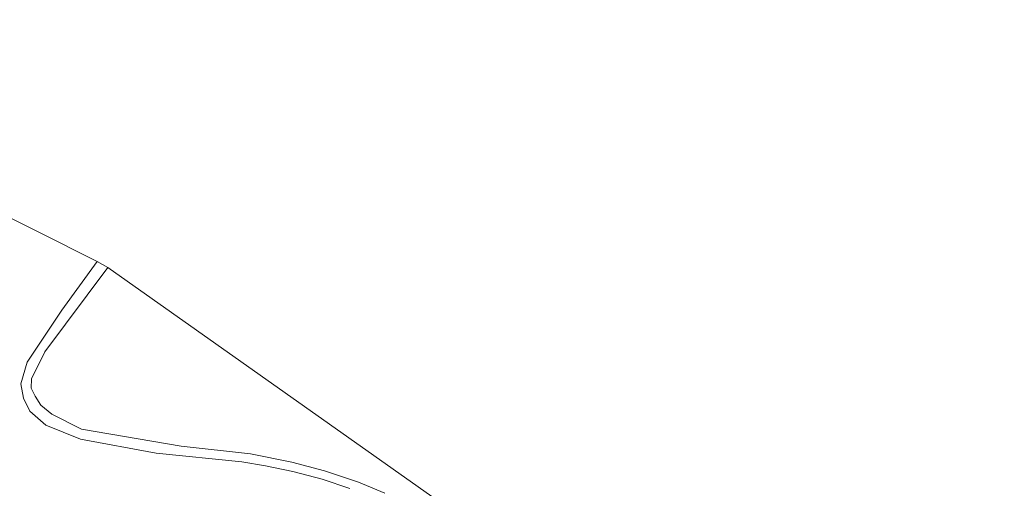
# Model space of a CAD drawing. Header units: millimetres. Extents: x 180000 to 190000, y 466229 to 468626.
# Tile 141 of 202: x 184933 to 185158, y 468306 to 468414. Entities that reach past the tile are written whole.
import ezdxf

# ---------------------------------------------------------------- set-up
doc = ezdxf.new("R2010")
doc.units = ezdxf.units.MM
for name, color, linetype, lineweight in [('bp-b5-bos', 93, 'Continuous', 18), ('kd-bs-opnamedtmgrens', 173, 'Continuous', 18), ('vh-b5-verh_soort', 8, 'Continuous', 18)]:
    doc.layers.add(name, color=color, linetype=linetype, lineweight=lineweight)

msp = doc.modelspace()

# ---------------------------------------------------------------- linework, layer by layer
at = {"layer": 'bp-b5-bos'}
for points in [[(184840.46, 468413.5, 42.33), (184950.47, 468358.18, 44.58), (184942.32, 468347.04, 44.75), (184934.44, 468335.17, 45.1), (184932.99, 468330.21, 45.23), (184933.6, 468326.91, 45.2), (184935.06, 468323.94, 45.14), (184938.71, 468320.76, 45.42), (184946.63, 468317.5, 45.4), (184963.95, 468314.34, 45.83), (184983.49, 468312.36, 46.09), (184988.9, 468311.43, 46.27), (184995.19, 468310.13, 46.39), (185001.84, 468308.4, 46.58), (185008.18, 468306.22, 46.77)], [(185016.24, 468305.19, 46.74), (185010.18, 468307.71, 46.62), (185002.44, 468310.32, 46.55), (184994.96, 468312.24, 46.3), (184985.49, 468314.19, 46.13), (184969.61, 468315.92, 45.8), (184946.83, 468319.83, 45.69), (184940.08, 468323.25, 45.51), (184937.57, 468325.32, 45.38), (184936.23, 468327.34, 45.32), (184935.37, 468329.2, 45.12), (184935.42, 468331.34, 45.03), (184938.47, 468337.48, 44.67), (184952.89, 468356.82, 44.59), (185129.62, 468231.8, 49.49)]]:
    msp.add_polyline3d(points, dxfattribs=at)
at = {"layer": 'kd-bs-opnamedtmgrens'}
msp.add_polyline3d([(185157.83, 468208.99, 50.49), (185133.21, 468228.89, 49.62), (185129.62, 468231.8, 49.49), (184952.89, 468356.82, 44.59), (184950.47, 468358.18, 44.58), (184840.46, 468413.5, 42.33)], dxfattribs=at)
at = {"layer": 'vh-b5-verh_soort'}
msp.add_polyline3d([(185008.18, 468306.22, 46.77), (185001.84, 468308.4, 46.58), (184995.19, 468310.13, 46.39), (184988.9, 468311.43, 46.27), (184983.49, 468312.36, 46.09), (184963.95, 468314.34, 45.83), (184946.63, 468317.5, 45.4), (184938.71, 468320.76, 45.42), (184935.06, 468323.94, 45.14), (184933.6, 468326.91, 45.2), (184932.99, 468330.21, 45.23), (184934.44, 468335.17, 45.1), (184942.32, 468347.04, 44.75), (184950.47, 468358.18, 44.58), (184952.89, 468356.82, 44.59), (184938.47, 468337.48, 44.67), (184935.42, 468331.34, 45.03), (184935.37, 468329.2, 45.12), (184936.23, 468327.34, 45.32), (184937.57, 468325.32, 45.38), (184940.08, 468323.25, 45.51), (184946.83, 468319.83, 45.69), (184969.61, 468315.92, 45.8), (184985.49, 468314.19, 46.13), (184994.96, 468312.24, 46.3), (185002.44, 468310.32, 46.55), (185010.18, 468307.71, 46.62), (185016.24, 468305.19, 46.74)], dxfattribs=at)

doc.saveas('drawing.dxf')
